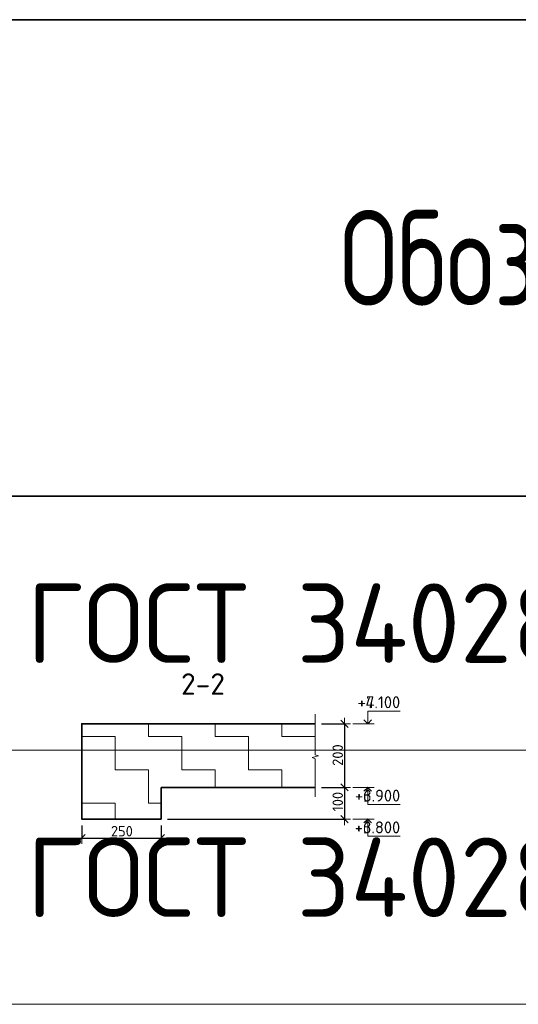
# Model space of a CAD drawing. Header units: metres. Extents: x -38 to 100, y -15 to 21.
# Tile 83 of 90: x 72.88 to 74.45, y 12.18 to 15.28. Entities that reach past the tile are written whole.
import ezdxf

# ---------------------------------------------------------------- set-up
doc = ezdxf.new("R2010")
doc.units = ezdxf.units.M
doc.header["$PDMODE"] = 65
for name, color, linetype, lineweight in [('XR$4$Размерная линия_ общее', 7, 'Continuous', 13), ('XR$5$Текст_ примечание', 7, 'Continuous', 13), ('XR$6$Размерная линия_ общее', 7, 'Continuous', 13)]:
    doc.layers.add(name, color=color, linetype=linetype, lineweight=lineweight)
doc.styles.add('ISOCPEUR', font='txt')
doc.dimstyles.new('DIMSTYLE_8', dxfattribs={"dimtxt": 0.033, "dimasz": 0.0375, "dimexe": 0, "dimexo": 0, "dimgap": 0.0165, "dimtad": 2, "dimdec": 0, "dimlfac": 1000, "dimrnd": 1, "dimzin": 12, "dimdsep": 46, "dimtxsty": 'ISOCPEUR', "dimblk1": 'ALL_ML_STRICH', "dimblk2": 'ALL_ML_STRICH', "dimsah": 1, "dimcen": 0, "dimclrd": 7, "dimclre": 256, "dimclrt": 7, "dimadec": 0, "dimazin": 0, "dimtfac": 1, "dimtdec": 0, "dimtix": 1, "dimtmove": 2, "dimatfit": 3, "dimfxl": 0, "dimtzin": 0, "dimlwd": 0, "dimlwe": -3, "dimarcsym": 0})
pattern_1 = [(0, (0.21, 0.21), (0.105, 0.105), [0.105, -0.105]), (90, (0.21, 0.21), (-0.105, 0.105), [0.105, -0.105])]

# ---------------------------------------------------------------- blocks, each defined once
blk = doc.blocks.new('ЭЛЕМЕНТ_УЗОРА_3')
at = {"color": 7, "linetype": 'Continuous', "lineweight": 13, "transparency": 33554687}
blk.add_line((73.8149, 12.8295), (73.8149, 12.8295), dxfattribs=at)
blk.add_lwpolyline([(73.8149, 13.0895), (73.8149, 12.9623), (73.8249, 12.9587), (73.8049, 12.9538), (73.8149, 12.9496), (73.8149, 12.8295)], dxfattribs=at)
blk = doc.blocks.new('СЛОЖНЫЙ_ОБЪЕКТ_3')
at = {"color": 7, "linetype": 'Continuous', "lineweight": 13, "transparency": 33554687}
blk.add_line((74.0002, 13.0595), (73.9336, 13.0595), dxfattribs=at)
blk.add_lwpolyline([(73.9802, 13.0595), (73.9802, 13.0995), (74.0826, 13.0995)], dxfattribs=at)
at = {"color": 7, "linetype": 'Continuous', "lineweight": 35, "transparency": 33554687}
blk.add_lwpolyline([(73.9681, 13.0716), (73.9802, 13.0595), (73.9923, 13.0716)], dxfattribs=at)
blk = doc.blocks.new('СЛОЖНЫЙ_ОБЪЕКТ_4')
at = {"color": 7, "linetype": 'Continuous', "lineweight": 13, "transparency": 33554687}
blk.add_line((74.0002, 12.8595), (73.9336, 12.8595), dxfattribs=at)
at = {"color": 7, "linetype": 'Continuous', "lineweight": 35, "transparency": 33554687}
blk.add_lwpolyline([(73.9681, 12.8474), (73.9802, 12.8595), (73.9923, 12.8474)], dxfattribs=at)
at = {"color": 7, "linetype": 'Continuous', "lineweight": 13, "transparency": 33554687}
blk.add_lwpolyline([(73.9802, 12.8595), (73.9802, 12.8055), (74.0826, 12.8055)], dxfattribs=at)
blk = doc.blocks.new('ALL_ML_STRICH')
at = {"color": 0, "linetype": 'ByBlock', "lineweight": -2}
for p, q in [((-1, 0), (0.5, 0)), ((-0.3, -0.3), (0.3, 0.3)), ((0, -0.5), (0, 0.5))]:
    blk.add_line(p, q, dxfattribs=at)
blk = doc.blocks.new('*D52')
at = {"layer": 'DEFPOINTS', "color": 7, "linetype": 'Continuous', "lineweight": 13, "transparency": 33554687}
for p in [(73.8149, 13.0595), (73.9073, 13.0595), (73.8149, 12.8595)]:
    blk.add_point(p, dxfattribs=at)
at = {"layer": 'XR$4$Размерная линия_ общее', "color": 253, "linetype": 'Continuous', "lineweight": -2, "true_color": 0xa0a0a0, "transparency": 33554687}
for p, q in [((73.8349, 13.0595), (73.9073, 13.0595)), ((73.8349, 12.8595), (73.9073, 12.8595))]:
    blk.add_line(p, q, dxfattribs=at)
at = {"layer": 'XR$4$Размерная линия_ общее', "color": 7, "linetype": 'Continuous', "lineweight": -2, "transparency": 33554687}
blk.add_line((73.9073, 13.0595), (73.9073, 12.8595), dxfattribs=at)
at = {"layer": 'XR$4$Размерная линия_ общее', "color": 7, "linetype": 'Continuous', "lineweight": 13, "transparency": 33554687, "xscale": 0.0375, "yscale": 0.0375, "zscale": 0.0375}
for p, rotation in [((73.9073, 13.0595), 90), ((73.9073, 12.8595), 270)]:
    blk.add_blockref('ALL_ML_STRICH', p, dxfattribs=dict(at, rotation=rotation))
at = {"layer": 'XR$4$Размерная линия_ общее', "color": 7, "linetype": 'Continuous', "lineweight": 13, "transparency": 33554687, "insert": (73.8858, 12.9611), "char_height": 0.033, "width": 0.099, "attachment_point": 5, "rotation": 90, "style": 'ISOCPEUR'}
blk.add_mtext('\\A1;{200}', dxfattribs=at)
blk = doc.blocks.new('*D53')
at = {"layer": 'DEFPOINTS', "color": 7, "linetype": 'Continuous', "lineweight": 13, "transparency": 33554687}
for p in [(73.8149, 12.8595), (73.9073, 12.8595), (73.3294, 12.7595)]:
    blk.add_point(p, dxfattribs=at)
at = {"layer": 'XR$4$Размерная линия_ общее', "color": 253, "linetype": 'Continuous', "lineweight": -2, "true_color": 0xa0a0a0, "transparency": 33554687}
for p, q in [((73.8349, 12.8595), (73.9073, 12.8595)), ((73.3494, 12.7595), (73.9073, 12.7595))]:
    blk.add_line(p, q, dxfattribs=at)
at = {"layer": 'XR$4$Размерная линия_ общее', "color": 7, "linetype": 'Continuous', "lineweight": -2, "transparency": 33554687}
blk.add_line((73.9073, 12.8595), (73.9073, 12.7595), dxfattribs=at)
at = {"layer": 'XR$4$Размерная линия_ общее', "color": 7, "linetype": 'Continuous', "lineweight": 13, "transparency": 33554687, "xscale": 0.0375, "yscale": 0.0375, "zscale": 0.0375}
for p, rotation in [((73.9073, 12.8595), 90), ((73.9073, 12.7595), 270)]:
    blk.add_blockref('ALL_ML_STRICH', p, dxfattribs=dict(at, rotation=rotation))
at = {"layer": 'XR$4$Размерная линия_ общее', "color": 7, "linetype": 'Continuous', "lineweight": 13, "transparency": 33554687, "insert": (73.8858, 12.8144), "char_height": 0.033, "width": 0.099, "attachment_point": 5, "rotation": 90, "style": 'ISOCPEUR'}
blk.add_mtext('\\A1;{100}', dxfattribs=at)
blk = doc.blocks.new('СЛОЖНЫЙ_ОБЪЕКТ_5')
at = {"color": 7, "linetype": 'Continuous', "lineweight": 13, "transparency": 33554687}
blk.add_line((74.0002, 12.7595), (73.9336, 12.7595), dxfattribs=at)
at = {"color": 7, "linetype": 'Continuous', "lineweight": 35, "transparency": 33554687}
blk.add_lwpolyline([(73.9681, 12.7474), (73.9802, 12.7595), (73.9923, 12.7474)], dxfattribs=at)
at = {"color": 7, "linetype": 'Continuous', "lineweight": 13, "transparency": 33554687}
blk.add_lwpolyline([(73.9802, 12.7595), (73.9802, 12.7055), (74.0826, 12.7055)], dxfattribs=at)
blk = doc.blocks.new('*D55')
at = {"layer": 'DEFPOINTS', "color": 7, "linetype": 'Continuous', "lineweight": 13, "transparency": 33554687}
for p in [(73.0794, 12.7595), (73.3294, 12.7595), (73.0794, 12.7)]:
    blk.add_point(p, dxfattribs=at)
at = {"layer": 'XR$4$Размерная линия_ общее', "color": 253, "linetype": 'Continuous', "lineweight": -2, "true_color": 0xa0a0a0, "transparency": 33554687}
for p, q in [((73.0794, 12.7395), (73.0794, 12.7)), ((73.3294, 12.7395), (73.3294, 12.7))]:
    blk.add_line(p, q, dxfattribs=at)
at = {"layer": 'XR$4$Размерная линия_ общее', "color": 7, "linetype": 'Continuous', "lineweight": -2, "transparency": 33554687}
blk.add_line((73.0794, 12.7), (73.3294, 12.7), dxfattribs=at)
at = {"layer": 'XR$4$Размерная линия_ общее', "color": 7, "linetype": 'Continuous', "lineweight": 13, "transparency": 33554687, "xscale": 0.0375, "yscale": 0.0375, "zscale": 0.0375, "rotation": 180}
blk.add_blockref('ALL_ML_STRICH', (73.0794, 12.7), dxfattribs=at)
at = {"layer": 'XR$4$Размерная линия_ общее', "color": 7, "linetype": 'Continuous', "lineweight": 13, "transparency": 33554687, "xscale": 0.0375, "yscale": 0.0375, "zscale": 0.0375}
blk.add_blockref('ALL_ML_STRICH', (73.3294, 12.7), dxfattribs=at)
at = {"layer": 'XR$4$Размерная линия_ общее', "color": 7, "linetype": 'Continuous', "lineweight": 13, "transparency": 33554687, "insert": (73.206, 12.7215), "char_height": 0.033, "width": 0.099, "attachment_point": 5, "style": 'ISOCPEUR'}
blk.add_mtext('\\A1;{250}', dxfattribs=at)
blk = doc.blocks.new('ЭЛЕМЕНТ_УЗОРА_17')
at = {"color": 7, "linetype": 'Continuous', "lineweight": 13, "transparency": 33554687}
blk.add_line((73.8149, 12.8295), (73.8149, 12.8295), dxfattribs=at)
blk.add_lwpolyline([(73.8149, 13.0895), (73.8149, 12.9623), (73.8249, 12.9587), (73.8049, 12.9538), (73.8149, 12.9496), (73.8149, 12.8295)], dxfattribs=at)
blk = doc.blocks.new('СЛОЖНЫЙ_ОБЪЕКТ_58')
at = {"color": 7, "linetype": 'Continuous', "lineweight": 13, "transparency": 33554687}
blk.add_line((74.0002, 13.0595), (73.9336, 13.0595), dxfattribs=at)
blk.add_lwpolyline([(73.9802, 13.0595), (73.9802, 13.0995), (74.0826, 13.0995)], dxfattribs=at)
at = {"color": 7, "linetype": 'Continuous', "lineweight": 35, "transparency": 33554687}
blk.add_lwpolyline([(73.9681, 13.0716), (73.9802, 13.0595), (73.9923, 13.0716)], dxfattribs=at)
blk = doc.blocks.new('СЛОЖНЫЙ_ОБЪЕКТ_59')
at = {"color": 7, "linetype": 'Continuous', "lineweight": 13, "transparency": 33554687}
blk.add_line((74.0002, 12.8595), (73.9336, 12.8595), dxfattribs=at)
at = {"color": 7, "linetype": 'Continuous', "lineweight": 35, "transparency": 33554687}
blk.add_lwpolyline([(73.9681, 12.8474), (73.9802, 12.8595), (73.9923, 12.8474)], dxfattribs=at)
at = {"color": 7, "linetype": 'Continuous', "lineweight": 13, "transparency": 33554687}
blk.add_lwpolyline([(73.9802, 12.8595), (73.9802, 12.8055), (74.0826, 12.8055)], dxfattribs=at)
blk = doc.blocks.new('*D286')
at = {"layer": 'DEFPOINTS', "color": 7, "linetype": 'Continuous', "lineweight": 13, "transparency": 33554687}
for p in [(73.8149, 13.0595), (73.9073, 13.0595), (73.8149, 12.8595)]:
    blk.add_point(p, dxfattribs=at)
at = {"layer": 'XR$6$Размерная линия_ общее', "color": 253, "linetype": 'Continuous', "lineweight": -2, "true_color": 0xa0a0a0, "transparency": 33554687}
for p, q in [((73.8349, 13.0595), (73.9073, 13.0595)), ((73.8349, 12.8595), (73.9073, 12.8595))]:
    blk.add_line(p, q, dxfattribs=at)
at = {"layer": 'XR$6$Размерная линия_ общее', "color": 7, "linetype": 'Continuous', "lineweight": -2, "transparency": 33554687}
blk.add_line((73.9073, 13.0595), (73.9073, 12.8595), dxfattribs=at)
at = {"layer": 'XR$6$Размерная линия_ общее', "color": 7, "linetype": 'Continuous', "lineweight": 13, "transparency": 33554687, "xscale": 0.0375, "yscale": 0.0375, "zscale": 0.0375}
for p, rotation in [((73.9073, 13.0595), 90), ((73.9073, 12.8595), 270)]:
    blk.add_blockref('ALL_ML_STRICH', p, dxfattribs=dict(at, rotation=rotation))
at = {"layer": 'XR$6$Размерная линия_ общее', "color": 7, "linetype": 'Continuous', "lineweight": 13, "transparency": 33554687, "insert": (73.8858, 12.9611), "char_height": 0.033, "width": 0.099, "attachment_point": 5, "rotation": 90, "style": 'ISOCPEUR'}
blk.add_mtext('\\A1;{200}', dxfattribs=at)
blk = doc.blocks.new('*D287')
at = {"layer": 'DEFPOINTS', "color": 7, "linetype": 'Continuous', "lineweight": 13, "transparency": 33554687}
for p in [(73.8149, 12.8595), (73.9073, 12.8595), (73.3294, 12.7595)]:
    blk.add_point(p, dxfattribs=at)
at = {"layer": 'XR$6$Размерная линия_ общее', "color": 253, "linetype": 'Continuous', "lineweight": -2, "true_color": 0xa0a0a0, "transparency": 33554687}
for p, q in [((73.8349, 12.8595), (73.9073, 12.8595)), ((73.3494, 12.7595), (73.9073, 12.7595))]:
    blk.add_line(p, q, dxfattribs=at)
at = {"layer": 'XR$6$Размерная линия_ общее', "color": 7, "linetype": 'Continuous', "lineweight": -2, "transparency": 33554687}
blk.add_line((73.9073, 12.8595), (73.9073, 12.7595), dxfattribs=at)
at = {"layer": 'XR$6$Размерная линия_ общее', "color": 7, "linetype": 'Continuous', "lineweight": 13, "transparency": 33554687, "xscale": 0.0375, "yscale": 0.0375, "zscale": 0.0375}
for p, rotation in [((73.9073, 12.8595), 90), ((73.9073, 12.7595), 270)]:
    blk.add_blockref('ALL_ML_STRICH', p, dxfattribs=dict(at, rotation=rotation))
at = {"layer": 'XR$6$Размерная линия_ общее', "color": 7, "linetype": 'Continuous', "lineweight": 13, "transparency": 33554687, "insert": (73.8858, 12.8144), "char_height": 0.033, "width": 0.099, "attachment_point": 5, "rotation": 90, "style": 'ISOCPEUR'}
blk.add_mtext('\\A1;{100}', dxfattribs=at)
blk = doc.blocks.new('СЛОЖНЫЙ_ОБЪЕКТ_60')
at = {"color": 7, "linetype": 'Continuous', "lineweight": 13, "transparency": 33554687}
blk.add_line((74.0002, 12.7595), (73.9336, 12.7595), dxfattribs=at)
at = {"color": 7, "linetype": 'Continuous', "lineweight": 35, "transparency": 33554687}
blk.add_lwpolyline([(73.9681, 12.7474), (73.9802, 12.7595), (73.9923, 12.7474)], dxfattribs=at)
at = {"color": 7, "linetype": 'Continuous', "lineweight": 13, "transparency": 33554687}
blk.add_lwpolyline([(73.9802, 12.7595), (73.9802, 12.7055), (74.0826, 12.7055)], dxfattribs=at)
blk = doc.blocks.new('*D289')
at = {"layer": 'DEFPOINTS', "color": 7, "linetype": 'Continuous', "lineweight": 13, "transparency": 33554687}
for p in [(73.0794, 12.7595), (73.3294, 12.7595), (73.0794, 12.7)]:
    blk.add_point(p, dxfattribs=at)
at = {"layer": 'XR$6$Размерная линия_ общее', "color": 253, "linetype": 'Continuous', "lineweight": -2, "true_color": 0xa0a0a0, "transparency": 33554687}
for p, q in [((73.0794, 12.7395), (73.0794, 12.7)), ((73.3294, 12.7395), (73.3294, 12.7))]:
    blk.add_line(p, q, dxfattribs=at)
at = {"layer": 'XR$6$Размерная линия_ общее', "color": 7, "linetype": 'Continuous', "lineweight": -2, "transparency": 33554687}
blk.add_line((73.0794, 12.7), (73.3294, 12.7), dxfattribs=at)
at = {"layer": 'XR$6$Размерная линия_ общее', "color": 7, "linetype": 'Continuous', "lineweight": 13, "transparency": 33554687, "xscale": 0.0375, "yscale": 0.0375, "zscale": 0.0375, "rotation": 180}
blk.add_blockref('ALL_ML_STRICH', (73.0794, 12.7), dxfattribs=at)
at = {"layer": 'XR$6$Размерная линия_ общее', "color": 7, "linetype": 'Continuous', "lineweight": 13, "transparency": 33554687, "xscale": 0.0375, "yscale": 0.0375, "zscale": 0.0375}
blk.add_blockref('ALL_ML_STRICH', (73.3294, 12.7), dxfattribs=at)
at = {"layer": 'XR$6$Размерная линия_ общее', "color": 7, "linetype": 'Continuous', "lineweight": 13, "transparency": 33554687, "insert": (73.206, 12.7215), "char_height": 0.033, "width": 0.099, "attachment_point": 5, "style": 'ISOCPEUR'}
blk.add_mtext('\\A1;{250}', dxfattribs=at)

msp = doc.modelspace()

# ---------------------------------------------------------------- hatches: boundary and pattern name
at = {"linetype": 'Continuous', "lineweight": 13, "transparency": 33554687}
h = msp.add_hatch(dxfattribs=at)
h.set_pattern_fill('____', scale=0.105, style=0, pattern_type=2)
h.set_pattern_definition(pattern_1)
h.paths.add_polyline_path([(73.8149, 13.0595), (73.0794, 13.0595), (73.0794, 12.7595), (73.3294, 12.7595), (73.3294, 12.8595), (73.8149, 12.8595)], flags=0)
h = msp.add_hatch(dxfattribs=at)
h.set_pattern_fill('____', scale=0.105, style=0, pattern_type=2)
h.set_pattern_definition(pattern_1)
h.paths.add_polyline_path([(73.8149, 13.0595), (73.0794, 13.0595), (73.0794, 12.7595), (73.3294, 12.7595), (73.3294, 12.8595), (73.8149, 12.8595)], flags=0)

# ---------------------------------------------------------------- linework, layer by layer
at = {"color": 7, "linetype": 'Continuous', "lineweight": 35, "transparency": 33554687}
for p, q in [((88.9757, 15.2764), (70.4757, 15.2764)), ((88.9757, 13.7764), (70.4757, 13.7764)), ((73.3294, 12.8595), (73.8149, 12.8595)), ((73.3294, 12.8595), (73.8149, 12.8595))]:
    msp.add_line(p, q, dxfattribs=at)
at = {"color": 7, "linetype": 'Continuous', "lineweight": 13, "transparency": 33554687}
for p, q in [((88.9757, 12.9764), (70.4757, 12.9764)), ((88.9757, 12.1764), (70.4757, 12.1764))]:
    msp.add_line(p, q, dxfattribs=at)
at = {"color": 7, "linetype": 'Continuous', "lineweight": 35, "transparency": 33554687}
for points in [[(73.8149, 13.0595), (73.0794, 13.0595), (73.0794, 12.8595)], [(73.8149, 13.0595), (73.0794, 13.0595), (73.0794, 12.8595)], [(73.0794, 12.8595), (73.0794, 12.7595), (73.3294, 12.7595), (73.3294, 12.8595)], [(73.0794, 12.8595), (73.0794, 12.7595), (73.3294, 12.7595), (73.3294, 12.8595)]]:
    msp.add_lwpolyline(points, dxfattribs=at)
at = {"layer": 'XR$5$Текст_ примечание', "color": 7, "linetype": 'Continuous', "lineweight": 35, "transparency": 33554687}
for p, q in [((88.9757, 15.2764), (70.4757, 15.2764)), ((88.9757, 13.7764), (70.4757, 13.7764))]:
    msp.add_line(p, q, dxfattribs=at)
at = {"layer": 'XR$5$Текст_ примечание', "color": 7, "linetype": 'Continuous', "lineweight": 13, "transparency": 33554687}
for p, q in [((88.9757, 12.9764), (70.4757, 12.9764)), ((88.9757, 12.1764), (70.4757, 12.1764))]:
    msp.add_line(p, q, dxfattribs=at)

# ---------------------------------------------------------------- block references
at = {"color": 7, "linetype": 'Continuous', "lineweight": 13, "transparency": 33554687}
for name in ['ЭЛЕМЕНТ_УЗОРА_3', 'ЭЛЕМЕНТ_УЗОРА_17']:
    msp.add_blockref(name, (0, 0), dxfattribs=at)
at = {"color": 7, "linetype": 'Continuous', "lineweight": 35, "transparency": 33554687}
for name in ['СЛОЖНЫЙ_ОБЪЕКТ_3', 'СЛОЖНЫЙ_ОБЪЕКТ_58', 'СЛОЖНЫЙ_ОБЪЕКТ_4', 'СЛОЖНЫЙ_ОБЪЕКТ_59', 'СЛОЖНЫЙ_ОБЪЕКТ_5', 'СЛОЖНЫЙ_ОБЪЕКТ_60']:
    msp.add_blockref(name, (0, 0), dxfattribs=at)

# ---------------------------------------------------------------- texts
at = {"color": 7, "linetype": 'Continuous', "lineweight": 35, "transparency": 33554687, "attachment_point": 7, "style": 'ISOCPEUR'}
for s, insert, char_height, width in [('\\W0.78;Обозначение', (73.8914, 14.3764), 0.3, 1.999529), ('\\W0.96;ГОСТ 34028-2016', (72.9066, 13.2514), 0.25, 2.743715), ('\\W0.96;ГОСТ 34028-2016', (72.9066, 12.4514), 0.25, 2.743715)]:
    msp.add_mtext(s, dxfattribs=dict(at, insert=insert, char_height=char_height, width=width))
at = {"color": 7, "linetype": 'Continuous', "lineweight": 50, "transparency": 33554687, "insert": (73.4615, 13.1849), "char_height": 0.0675, "width": 0.172565, "attachment_point": 5, "style": 'ISOCPEUR'}
msp.add_mtext('\\A1;{\\fISOCPEUR|i0|b0;\\H0.067500;\\W1.000000;\\C7;2-2}\\P', dxfattribs=at)
msp.add_mtext('\\A1;{\\fISOCPEUR|i0|b0;\\H0.067500;\\W1.000000;\\C7;2-2}\\P', dxfattribs=at)
at = {"color": 7, "linetype": 'Continuous', "lineweight": 13, "transparency": 33554687, "char_height": 0.0375, "attachment_point": 9, "style": 'ISOCPEUR'}
for s, insert, width in [('\\A1;{\\fISOCPEUR|i0|b0;\\H0.037500;\\W1.000000;\\C7;+4.100}\\P', (74.0826, 13.1087), 0.155671), ('\\A1;{\\fISOCPEUR|i0|b0;\\H0.037500;\\W1.000000;\\C7;+7.100}\\P', (74.0826, 13.1087), 0.151875), ('\\A1;{\\fISOCPEUR|i0|b0;\\H0.037500;\\W1.000000;\\C7;+3.900}\\P', (74.0826, 12.8147), 0.160312), ('\\A1;{\\fISOCPEUR|i0|b0;\\H0.037500;\\W1.000000;\\C7;+6.900}\\P', (74.0826, 12.8147), 0.160312), ('\\A1;{\\fISOCPEUR|i0|b0;\\H0.037500;\\W1.000000;\\C7;+3.800}\\P', (74.0826, 12.7147), 0.160312), ('\\A1;{\\fISOCPEUR|i0|b0;\\H0.037500;\\W1.000000;\\C7;+6.800}\\P', (74.0826, 12.7147), 0.160312)]:
    msp.add_mtext(s, dxfattribs=dict(at, insert=insert, width=width))
at = {"layer": 'XR$5$Текст_ примечание', "color": 7, "linetype": 'Continuous', "lineweight": 35, "transparency": 33554687, "attachment_point": 7, "style": 'ISOCPEUR'}
for s, insert, char_height, width in [('\\W0.78;Обозначение', (73.8914, 14.3764), 0.3, 1.999529), ('\\W0.96;ГОСТ 34028-2016', (72.9066, 13.2514), 0.25, 2.743715), ('\\W0.96;ГОСТ 34028-2016', (72.9066, 12.4514), 0.25, 2.743715)]:
    msp.add_mtext(s, dxfattribs=dict(at, insert=insert, char_height=char_height, width=width))

# ---------------------------------------------------------------- dimensions: what is measured, and where the dimension line sits
at = {"layer": 'XR$4$Размерная линия_ общее', "color": 7, "linetype": 'Continuous', "lineweight": 13, "transparency": 33554687}
for base, p1, p2, picture, middle in [((73.9073, 12.8595), (73.8349, 13.0595), (73.8349, 12.8595), '*D52', (73.8858, 12.9611)), ((73.9073, 12.7595), (73.8349, 12.8595), (73.3494, 12.7595), '*D53', (73.8858, 12.8144))]:
    dim = msp.add_linear_dim(base=base, p1=p1, p2=p2, angle=270, dimstyle='DIMSTYLE_8', override={"dimpost": '<>', "dimclrd": 7, "dimclre": 253, "dimclrt": 7, "dimlwd": 0, "dimlwe": 65533}, dxfattribs=at)
    dim.commit()
    dim.dimension.update_dxf_attribs({"geometry": picture, "text_midpoint": middle, "dimtype": 160})
dim = msp.add_linear_dim(base=(73.3294, 12.7), p1=(73.0794, 12.7395), p2=(73.3294, 12.7395), dimstyle='DIMSTYLE_8', override={"dimpost": '<>', "dimclrd": 7, "dimclre": 253, "dimclrt": 7, "dimlwd": 0, "dimlwe": 65533}, dxfattribs=at)
dim.commit()
dim.dimension.update_dxf_attribs({"geometry": '*D55', "text_midpoint": (73.206, 12.7215), "dimtype": 160})
at = {"layer": 'XR$6$Размерная линия_ общее', "color": 7, "linetype": 'Continuous', "lineweight": 13, "transparency": 33554687}
for base, p1, p2, picture, middle in [((73.9073, 12.8595), (73.8349, 13.0595), (73.8349, 12.8595), '*D286', (73.8858, 12.9611)), ((73.9073, 12.7595), (73.8349, 12.8595), (73.3494, 12.7595), '*D287', (73.8858, 12.8144))]:
    dim = msp.add_linear_dim(base=base, p1=p1, p2=p2, angle=270, dimstyle='DIMSTYLE_8', override={"dimpost": '<>', "dimclrd": 7, "dimclre": 253, "dimclrt": 7, "dimlwd": 0, "dimlwe": 65533}, dxfattribs=at)
    dim.commit()
    dim.dimension.update_dxf_attribs({"geometry": picture, "text_midpoint": middle, "dimtype": 160})
dim = msp.add_linear_dim(base=(73.3294, 12.7), p1=(73.0794, 12.7395), p2=(73.3294, 12.7395), dimstyle='DIMSTYLE_8', override={"dimpost": '<>', "dimclrd": 7, "dimclre": 253, "dimclrt": 7, "dimlwd": 0, "dimlwe": 65533}, dxfattribs=at)
dim.commit()
dim.dimension.update_dxf_attribs({"geometry": '*D289', "text_midpoint": (73.206, 12.7215), "dimtype": 160})

doc.saveas('drawing.dxf')
